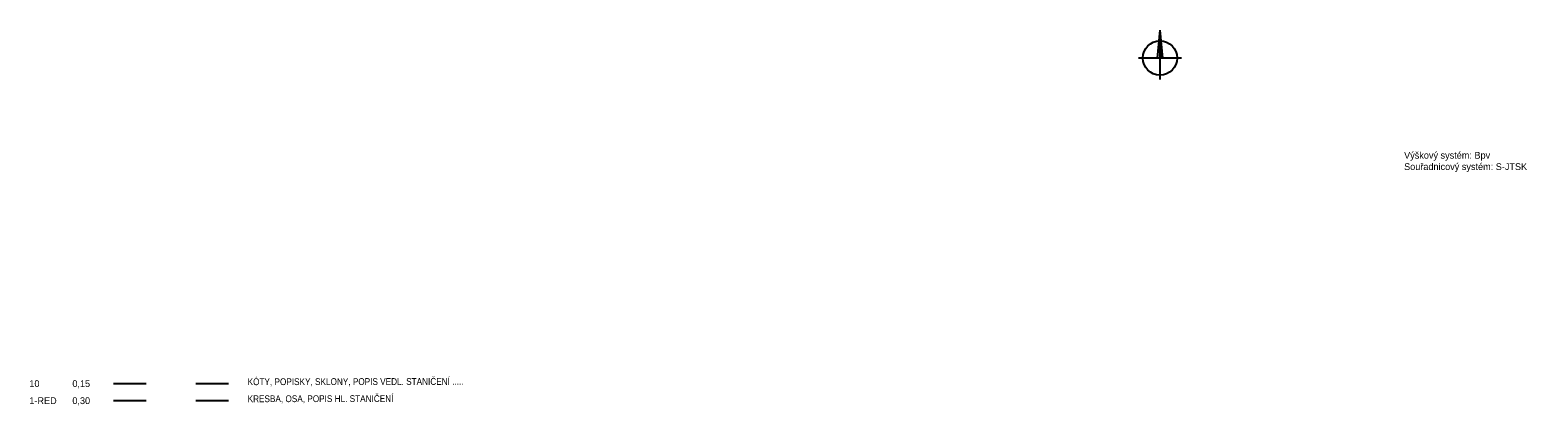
# Model space of a CAD drawing. Header units: metres. Extents: x -624130 to -621011, y -1177239 to -1175605.
import ezdxf

# ---------------------------------------------------------------- set-up
doc = ezdxf.new("R2010")
doc.units = ezdxf.units.M
doc.layers.add('0_X-Ref_Rozpiska', color=7, linetype='Continuous')
doc.styles.add('ROMANS', font='wromans.shx')
doc.styles.add('Style-CS_working', font='CS_working.shx', dxfattribs={"height": 1.8})

msp = doc.modelspace()

# ---------------------------------------------------------------- linework, layer by layer
for p, q in [((-621429.16, -1175708.53, 0), (-621419.58, -1175708.53, 0)), ((-621429.16, -1175713.53, 0), (-621419.58, -1175713.53, 0))]:
    msp.add_line(p, q)
at = {"color": 10}
msp.add_line((-621405, -1175708.53, 0), (-621395.42, -1175708.53, 0), dxfattribs=at)
at = {"color": 1}
msp.add_line((-621405, -1175713.53, 0), (-621395.42, -1175713.53, 0), dxfattribs=at)
at = {"layer": '0_X-Ref_Rozpiska', "linetype": 'Continuous'}
for p, q in [((-621122.02, -1175604.79), (-621122.71, -1175612.96)), ((-621122.02, -1175604.79), (-621121.93, -1175619.31)), ((-621122.02, -1175604.79), (-621121.18, -1175612.96)), ((-621121.88, -1175606.18), (-621121.84, -1175612.96)), ((-621121.74, -1175607.57), (-621121.7, -1175612.96)), ((-621121.6, -1175608.96), (-621121.57, -1175612.96)), ((-621121.45, -1175610.36), (-621121.44, -1175612.96)), ((-621121.31, -1175611.75), (-621121.3, -1175612.96)), ((-621115.6, -1175612.96), (-621128.28, -1175612.96))]:
    msp.add_line(p, q, dxfattribs=at)
msp.add_ellipse((-621121.94, -1175612.96), major_axis=(3.52, 3.57), ratio=1, start_param=5.491046, end_param=11.774231, dxfattribs=at)

# ---------------------------------------------------------------- texts
at = {"style": 'ROMANS'}
for s, p in [('10', (-621453.9, -1175709.53, 0)), ('0,15', (-621441.27, -1175709.53, 0)), ('1-RED', (-621453.9, -1175714.53, 0)), ('0,30', (-621441.27, -1175714.53, 0))]:
    msp.add_text(s, height=2, rotation=359.9987, dxfattribs=at).set_placement(p)
at = {"ltscale": 5, "style": 'ROMANS', "width": 0.9}
for s, p in [('KÓTY, POPISKY, SKLONY, POPIS VEDL. STANIČENÍ .....', (-621389.81, -1175708.98)), ('KRESBA, OSA, POPIS HL. STANIČENÍ', (-621389.81, -1175713.98))]:
    msp.add_text(s, height=2, rotation=0.0908, dxfattribs=at).set_placement(p)
at = {"layer": '0_X-Ref_Rozpiska', "linetype": 'Continuous', "insert": (-621050.25, -1175640.51), "char_height": 2, "width": 58.7681, "attachment_point": 1, "rotation": 360, "style": 'Style-CS_working'}
msp.add_mtext('Výškový systém: Bpv\\PSouřadnicový systém: S-JTSK', dxfattribs=at)

doc.saveas('drawing.dxf')
